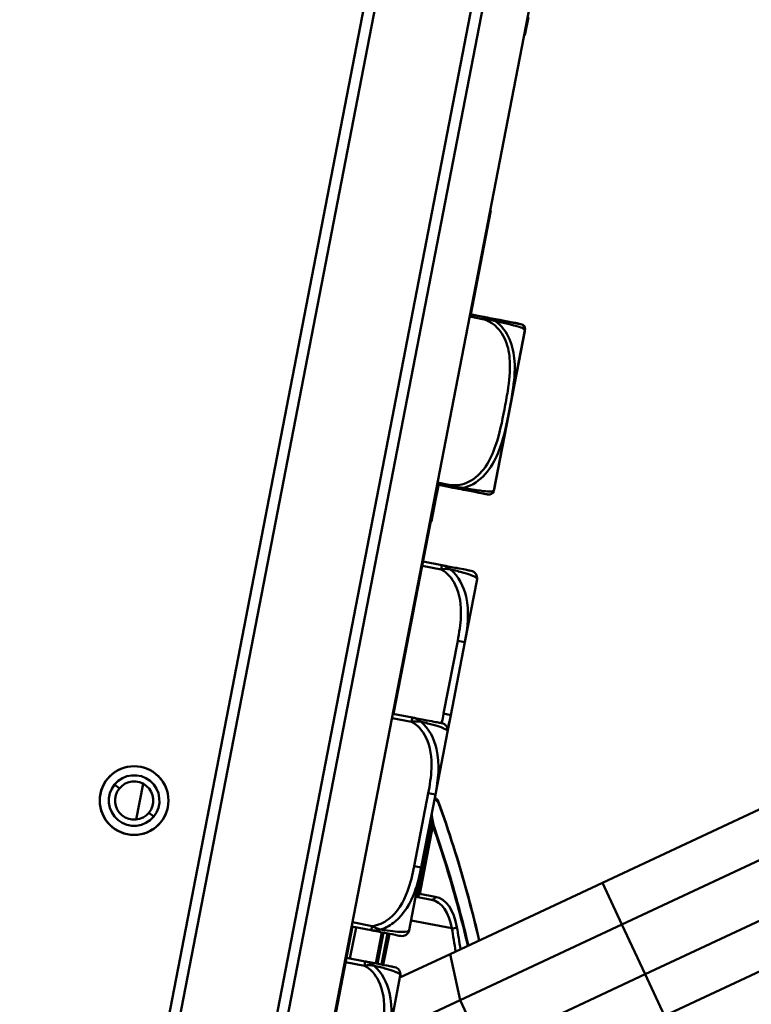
# Model space of a CAD drawing. Header units: inches. Extents: x 7.7 to 68.4, y -5.1 to 39.9.
# Tile 7 of 172: x 16.6 to 18.6, y 11.1 to 13.7. Entities that reach past the tile are written whole.
import ezdxf

# ---------------------------------------------------------------- set-up
doc = ezdxf.new("R2010")
doc.units = ezdxf.units.IN
doc.header["$MEASUREMENT"] = 0
for name, color, linetype, lineweight in [('Dimensions(ROSSANSI)', 7, 'Continuous', 25), ('Visible Edges(ROSSANSI)', 7, 'Continuous', 50), ('Visible Tangent Edges(ROSSANSI)', 7, 'Continuous', 50)]:
    doc.layers.add(name, color=color, linetype=linetype, lineweight=lineweight)
doc.styles.add('DEFAULT-ROSSANSI', font='arial.ttf')
doc.dimstyles.new('DEFAULT-ROSSANSI', dxfattribs={"dimtxt": 1, "dimasz": 0.098425, "dimexe": 0.125, "dimexo": 0.0625, "dimgap": 0.031496, "dimtad": 0, "dimtih": 1, "dimtoh": 1, "dimrnd": 1e-08, "dimzin": 0, "dimdsep": 46, "dimtxsty": 'DEFAULT-ROSSANSI', "dimcen": 0.09, "dimdle": 0.393701, "dimclrd": 7, "dimclre": 7, "dimclrt": 179, "dimadec": 0, "dimazin": 0, "dimtfac": 1, "dimtofl": 0, "dimtmove": 0, "dimatfit": 3, "dimfxl": 1, "dimtolj": 1, "dimtzin": 0, "dimlwd": 25, "dimlwe": 25, "dimarcsym": 0})

# ---------------------------------------------------------------- blocks, each defined once
blk = doc.blocks.new('*D6')
at = {"layer": 'Defpoints', "color": 0}
for p in [(20.9554, 23.5647), (16.7229, 7.3335), (22.741, 4.7852)]:
    blk.add_point(p, dxfattribs=at)
at = {"layer": 'Dimensions(ROSSANSI)', "color": 7, "lineweight": 25}
for p, q in [((21.0129, 23.5403), (29.3276, 20.0195)), ((29.1742, 19.9776), (26.5969, 13.8912)), ((22.7794, 4.8758), (26.0275, 12.5465)), ((16.7804, 7.3092), (22.8561, 4.7364))]:
    blk.add_line(p, q, dxfattribs=at)
at = {"layer": 'Dimensions(ROSSANSI)', "color": 7}
for points in [[(29.1591, 19.984), (29.1893, 19.9712), (29.2125, 20.0682)], [(22.7643, 4.8822), (22.7945, 4.8694), (22.741, 4.7852)]]:
    blk.add_solid(points, dxfattribs=at)
at = {"layer": 'Dimensions(ROSSANSI)', "color": 179, "lineweight": 25, "insert": (22.3555, 13.8597), "char_height": 1, "attachment_point": 1, "style": 'DEFAULT-ROSSANSI'}
blk.add_mtext('\\A1;16.60 [421.6]', dxfattribs=at)
blk = doc.blocks.new('*D9')
at = {"layer": 'Defpoints', "color": 0}
for p in [(14.3877, 23.4915), (16.8226, 7.5198), (15.4602, 3.307), (14.3877, -5.0652)]:
    blk.add_point(p, dxfattribs=at)
at = {"layer": 'Dimensions(ROSSANSI)', "color": 7, "lineweight": 25}
for p, q in [((14.3877, 23.429), (14.3877, 3.2504)), ((16.8107, 7.4584), (15.9673, 3.099))]:
    blk.add_line(p, q, dxfattribs=at)
for start, end in [(90, 91.49163), (79.71813, 89.33187)]:
    blk.add_arc((14.3877, -5.0652), 8.4406, start, end, dxfattribs=at)
at = {"layer": 'Dimensions(ROSSANSI)', "color": 7}
for points in [[(14.486, 3.3584), (14.4862, 3.3912), (14.3877, 3.3754)], [(15.8973, 3.256), (15.8913, 3.2237), (15.991, 3.2217)]]:
    blk.add_solid(points, dxfattribs=at)
at = {"layer": 'Dimensions(ROSSANSI)', "color": 179, "lineweight": 25, "insert": (12.2688, 3.7938), "char_height": 1, "attachment_point": 1, "style": 'DEFAULT-ROSSANSI'}
blk.add_mtext('\\A1;11°', dxfattribs=at)
blk = doc.blocks.new('*D10')
at = {"layer": 'Defpoints', "color": 0}
for p in [(19.5793, 27.0317), (14.3877, 23.4915), (20.8767, 23.3789), (14.3877, 8.0546)]:
    blk.add_point(p, dxfattribs=at)
at = {"layer": 'Dimensions(ROSSANSI)', "color": 7, "lineweight": 25}
for p, q in [((14.3877, 23.554), (14.3877, 27.854)), ((20.9011, 23.4364), (22.108, 26.2868))]:
    blk.add_line(p, q, dxfattribs=at)
for start, end in [(81.54403, 89.71337), (67.33663, 75.47329)]:
    blk.add_arc((14.3877, 8.0546), 19.6744, start, end, dxfattribs=at)
at = {"layer": 'Dimensions(ROSSANSI)', "color": 7}
for points in [[(14.4861, 27.7123), (14.4862, 27.7451), (14.3877, 27.729)], [(21.9749, 26.2249), (21.9622, 26.1947), (22.0593, 26.1716)]]:
    blk.add_solid(points, dxfattribs=at)
at = {"layer": 'Dimensions(ROSSANSI)', "color": 179, "lineweight": 25, "insert": (17.3123, 27.8466), "char_height": 1, "attachment_point": 1, "style": 'DEFAULT-ROSSANSI'}
blk.add_mtext('\\A1;23°', dxfattribs=at)

msp = doc.modelspace()

# ---------------------------------------------------------------- linework, layer by layer
at = {"layer": 'Visible Edges(ROSSANSI)'}
for p, q in [((16.6999, 7.5435), (18.9269, 19.0541)), ((16.8226, 7.5198), (19.0496, 19.0303)), ((18.593, 19.0028), (16.7577, 9.5167)), ((16.7929, 9.5404), (18.6168, 18.9676)), ((18.8701, 18.9186), (17.0462, 9.4914)), ((18.0217, 13.707), (18.0312, 13.7561)), ((18.0197, 13.7074), (18.0217, 13.707)), ((17.9292, 13.2291), (17.8744, 12.9457)), ((17.9273, 13.2294), (17.9292, 13.2291)), ((17.9077, 12.9387), (17.8723, 12.9455)), ((17.9078, 12.9392), (17.8724, 12.9461)), ((17.9379, 12.4684), (18.0214, 12.8999)), ((18.0214, 12.8999), (18.0215, 12.9004)), ((17.7845, 12.4813), (17.7191, 12.143)), ((17.7826, 12.4817), (17.8179, 12.4748)), ((17.7845, 12.4706), (17.7793, 12.4437)), ((17.7826, 12.471), (17.7845, 12.4706)), ((17.7793, 12.4437), (17.7674, 12.3823)), ((17.7774, 12.4441), (17.7793, 12.4437)), ((17.7653, 12.3816), (17.7672, 12.3812)), ((17.7655, 12.3826), (17.7674, 12.3823)), ((17.7955, 12.2622), (17.7441, 12.2721)), ((17.8579, 12.0524), (17.8911, 12.2236)), ((17.7189, 12.1419), (17.6999, 12.0438)), ((17.7169, 12.1423), (17.7189, 12.1419)), ((17.717, 12.1429), (17.719, 12.1425)), ((17.717, 12.1429), (17.719, 12.1425)), ((17.7171, 12.1434), (17.7191, 12.143)), ((17.8195, 11.8538), (17.8579, 12.0524)), ((17.6971, 12.0293), (17.6637, 11.8568)), ((17.6951, 12.0297), (17.6971, 12.0293)), ((17.6999, 12.0438), (17.6971, 12.0293)), ((17.6979, 12.0441), (17.6999, 12.0438)), ((17.7152, 11.8469), (17.6618, 11.8572)), ((17.8107, 11.8083), (17.8195, 11.8538)), ((17.7776, 11.6371), (17.8107, 11.8083)), ((16.9813, 11.6665), (16.9624, 11.5689)), ((17.7391, 11.4385), (17.7776, 11.6371)), ((18.2328, 11.3962), (18.7031, 11.616)), ((18.2857, 11.283), (18.756, 11.5028)), ((17.706, 11.2672), (17.7391, 11.4385)), ((18.2328, 11.3962), (17.818, 11.2023)), ((17.7237, 11.3589), (17.725, 11.3586)), ((17.725, 11.3586), (17.7675, 11.3504)), ((18.3493, 11.1471), (18.8195, 11.3669)), ((17.5516, 11.277), (17.3902, 10.443)), ((17.5496, 11.2774), (17.603, 11.2671)), ((18.2857, 11.283), (17.8453, 11.0771)), ((17.6357, 11.1727), (17.6523, 11.2575)), ((18.4022, 11.0338), (18.8725, 11.2536)), ((17.5866, 11.1822), (17.5351, 11.1921)), ((17.6811, 11.1383), (17.818, 11.2023)), ((17.649, 10.9724), (17.6821, 11.1437)), ((18.3493, 11.1471), (17.9088, 10.9412)), ((17.6517, 10.9866), (17.8453, 11.0771))]:
    msp.add_line(p, q, dxfattribs=at)
msp.add_circle((16.9565, 11.6207), 0.0937, dxfattribs=at)
for centre, radius, start, end in [((18.0082, 12.9052), 0.0138, 355.5035, 79.05), ((18.0083, 12.9057), 0.0138, 355.5035, 79.05), ((17.9924, 12.9055), 0.0295, 349.05, 354.922), ((17.9925, 12.906), 0.0295, 349.05, 354.922), ((17.8983, 12.9138), 0.124, 354.922, 355.5035), ((17.8984, 12.9144), 0.124, 354.922, 355.5035), ((17.9237, 12.4684), 0.0138, 259.05, 342.5965), ((17.8185, 12.5014), 0.124, 342.5965, 343.178), ((17.9089, 12.474), 0.0295, 343.178, 349.05), ((17.8717, 12.2274), 0.0197, 349.05, 79.05), ((17.7914, 11.8121), 0.0197, 349.05, 79.05), ((16.9565, 11.6207), 0.0935, 320.5429, 140.5429), ((16.9565, 11.6207), 0.0935, 140.5429, 320.5429), ((16.9565, 11.6207), 0.069, 320.5429, 140.5429), ((16.9565, 11.6207), 0.069, 140.5429, 320.5429), ((16.9565, 11.6207), 0.0521, 140.5429, 320.5429), ((16.9565, 11.6207), 0.0521, 320.5429, 140.5429), ((17.776, 11.6157), 0.01, 19.8373, 49.6816), ((17.6867, 11.2709), 0.0197, 259.05, 349.05), ((17.6628, 11.1474), 0.0197, 349.05, 79.05)]:
    msp.add_arc(centre, radius, start, end, dxfattribs=at)
for points, knots in [([(18.0108, 12.9187), (18.0107, 12.9187), (18.0106, 12.9188), (18.0061, 12.9196), (18.0004, 12.9207), (17.9865, 12.9234), (17.9531, 12.9299), (17.9399, 12.9324), (17.924, 12.9355), (17.9077, 12.9387)], [1.0315402, 1.0315402, 1.0315402, 1.0315402, 1.2894252, 1.2894252, 1.2894252, 1.6107738, 1.6107738, 1.6107738, 1.7373496, 1.7373496, 1.7373496, 1.7373496]), ([(18.0109, 12.9193), (18.0108, 12.9193), (18.0107, 12.9193), (18.0062, 12.9202), (18.0006, 12.9213), (17.9866, 12.924), (17.9532, 12.9304), (17.94, 12.933), (17.9241, 12.9361), (17.9078, 12.9392)], [1.0315402, 1.0315402, 1.0315402, 1.0315402, 1.2894252, 1.2894252, 1.2894252, 1.6107738, 1.6107738, 1.6107738, 1.7373496, 1.7373496, 1.7373496, 1.7373496]), ([(17.8179, 12.4748), (17.8281, 12.4729), (17.8383, 12.4709), (17.8475, 12.4691), (17.8646, 12.4658), (17.8787, 12.4631), (17.8891, 12.4611), (17.8994, 12.4591), (17.9062, 12.4578), (17.9108, 12.4569), (17.9172, 12.4556), (17.9193, 12.4552), (17.9203, 12.455), (17.9209, 12.4549), (17.921, 12.4549), (17.9211, 12.4549)], [0.3257308, 0.3257308, 0.3257308, 0.3257308, 0.4047738, 0.4047738, 0.4047738, 0.5505317, 0.5505317, 0.5505317, 0.6962896, 0.6962896, 0.6962896, 0.9025977, 0.9025977, 0.9025977, 1.0315402, 1.0315402, 1.0315402, 1.0315402]), ([(17.8755, 12.2467), (17.8751, 12.2468), (17.8746, 12.2469), (17.8707, 12.2476), (17.8657, 12.2486), (17.8554, 12.2506), (17.8348, 12.2546), (17.8241, 12.2566), (17.8107, 12.2592), (17.7955, 12.2622)], [0.2569537, 0.2569537, 0.2569537, 0.2569537, 0.4371919, 0.4371919, 0.4371919, 0.6739428, 0.6739428, 0.6739428, 0.7963818, 0.7963818, 0.7963818, 0.7963818]), ([(17.7951, 11.8314), (17.7948, 11.8315), (17.7942, 11.8316), (17.7904, 11.8323), (17.7853, 11.8333), (17.775, 11.8353), (17.7544, 11.8393), (17.7438, 11.8413), (17.7304, 11.8439), (17.7152, 11.8469)], [0.2569537, 0.2569537, 0.2569537, 0.2569537, 0.4371919, 0.4371919, 0.4371919, 0.6739428, 0.6739428, 0.6739428, 0.7963818, 0.7963818, 0.7963818, 0.7963818]), ([(17.7824, 11.6234), (17.7804, 11.6251), (17.7784, 11.6268), (17.7763, 11.6286), (17.7761, 11.6287), (17.776, 11.6288)], [0.00912185, 0.00912185, 0.00912185, 0.00912185, 0.05706073, 0.05706073, 0.06071324, 0.06071324, 0.06071324, 0.06071324]), ([(17.8973, 11.2394), (17.8871, 11.2836), (17.8761, 11.327), (17.8408, 11.4559), (17.8143, 11.539), (17.7854, 11.6191)], [8.88847, 8.88847, 8.88847, 8.88847, 9.290097, 9.290097, 10.101724, 10.101724, 10.101724, 10.101724]), ([(17.603, 11.2671), (17.6209, 11.2636), (17.6365, 11.2606), (17.6479, 11.2584), (17.6656, 11.255), (17.6744, 11.2533), (17.6788, 11.2524), (17.6821, 11.2518), (17.6826, 11.2517), (17.6829, 11.2516)], [-0.7968224, -0.7968224, -0.7968224, -0.7968224, -0.6514613, -0.6514613, -0.6514613, -0.427691, -0.427691, -0.427691, -0.2569517, -0.2569517, -0.2569517, -0.2569517]), ([(17.6665, 11.1667), (17.6662, 11.1668), (17.6656, 11.1669), (17.6618, 11.1676), (17.6567, 11.1686), (17.6464, 11.1706), (17.6258, 11.1746), (17.6152, 11.1767), (17.6018, 11.1793), (17.5866, 11.1822)], [0.2569537, 0.2569537, 0.2569537, 0.2569537, 0.4371919, 0.4371919, 0.4371919, 0.6739428, 0.6739428, 0.6739428, 0.7963818, 0.7963818, 0.7963818, 0.7963818])]:
    msp.add_open_spline(points, degree=3, knots=knots, dxfattribs=at)
for points in [[(17.7865, 12.4809), (17.7854, 12.475), (17.7845, 12.4706)], [(17.7674, 12.3823), (17.7673, 12.3816), (17.7672, 12.3812)], [(17.719, 12.1423), (17.7189, 12.1422), (17.7189, 12.1419)], [(17.7191, 12.143), (17.7191, 12.1428), (17.719, 12.1425)], [(17.719, 12.1425), (17.719, 12.1424), (17.719, 12.1423)], [(17.719, 12.1425), (17.719, 12.1425), (17.719, 12.1425)]]:
    msp.add_open_spline(points, degree=2, dxfattribs=at)
at = {"layer": 'Visible Tangent Edges(ROSSANSI)'}
for p, q in [((17.8712, 12.9397), (17.9065, 12.9329)), ((17.9065, 12.9329), (17.9077, 12.9387)), ((17.9077, 12.9387), (17.9078, 12.9392)), ((17.9372, 12.4655), (18.0218, 12.9029)), ((18.0218, 12.9029), (18.0219, 12.9034)), ((17.819, 12.4806), (17.7837, 12.4875)), ((17.8179, 12.4748), (17.819, 12.4806)), ((17.7418, 12.2605), (17.7933, 12.2506)), ((17.7933, 12.2506), (17.7955, 12.2622)), ((17.717, 12.1427), (17.719, 12.1423)), ((17.8386, 12.0561), (17.8002, 11.8575)), ((17.8386, 12.0561), (17.8579, 12.0524)), ((17.6595, 11.8456), (17.7129, 11.8353)), ((17.7129, 11.8353), (17.7152, 11.8469)), ((17.8002, 11.8575), (17.8195, 11.8538)), ((16.9163, 11.6538), (16.9032, 11.6645)), ((17.7582, 11.6408), (17.7198, 11.4422)), ((17.7582, 11.6408), (17.7776, 11.6371)), ((17.0098, 11.5768), (16.9967, 11.5875)), ((17.7673, 11.5524), (17.7316, 11.3676)), ((17.7351, 11.3669), (17.7709, 11.5517)), ((17.7709, 11.5517), (17.7673, 11.5524)), ((17.7198, 11.4422), (17.7391, 11.4385)), ((18.2328, 11.3962), (18.2857, 11.283)), ((17.7316, 11.3676), (17.7256, 11.3687)), ((17.7316, 11.3676), (17.7351, 11.3669)), ((17.7775, 11.3587), (17.7351, 11.3669)), ((17.5449, 11.1902), (17.5614, 11.2751)), ((17.6052, 11.2787), (17.5518, 11.289)), ((17.603, 11.2671), (17.6052, 11.2787)), ((17.8226, 11.2725), (17.7112, 11.2941)), ((18.2857, 11.283), (18.3493, 11.1471)), ((17.6316, 11.2615), (17.6151, 11.1767)), ((17.6198, 11.1758), (17.6362, 11.2607)), ((17.6471, 11.2585), (17.6305, 11.1737)), ((17.818, 11.2023), (17.8453, 11.0771)), ((17.5329, 11.1806), (17.5843, 11.1706)), ((17.5843, 11.1706), (17.5866, 11.1822)), ((18.3493, 11.1471), (18.4022, 11.0338)), ((17.8453, 11.0771), (17.9088, 10.9412))]:
    msp.add_line(p, q, dxfattribs=at)
for centre, major_axis, ratio, start_param, end_param in [((17.776, 11.6157), (0.00647, 0.00762), 0.90902, 5.472256, 6.283185), ((17.776, 11.6157), (0.00941, 0.00339), 0.603716, 5.894502, 6.283185), ((17.7627, 11.5533), (0.00988, 0.00154), 0.178388, 5.172401, 5.975275), ((17.7627, 11.5533), (0.00944, 0.00329), 0.60209, 5.515127, 5.900415), ((17.7269, 11.3685), (-0.0019, -0.00982), 0.471858, 0, 1.570796), ((17.7269, 11.3685), (-0.0019, -0.00982), 0.83205, 0, 1.570796), ((17.7694, 11.3603), (-0.0019, -0.00982), 0.83205, 0, 1.570796), ((17.7471, 11.2016), (0.0304, 0.1571), 0.5547, 5.306788, 6.283185), ((17.739, 11.2032), (0.0285, 0.1473), 0.5547, 5.306788, 6.283185), ((17.8282, 11.2772), (0.00986, 0.00167), 0.465957, 4.0348, 5.605596), ((16.4568, 10.1396), (-0.4653, -2.4049), 0.5547, 2.135764, 2.165195), ((16.465, 10.138), (0.4672, 2.4148), 0.5547, 5.278927, 5.306788)]:
    msp.add_ellipse(centre, major_axis=major_axis, ratio=ratio, start_param=start_param, end_param=end_param, dxfattribs=at)
for points, knots in [([(17.9411, 12.9276), (17.9392, 12.9287), (17.9373, 12.9298), (17.9331, 12.9317), (17.9308, 12.9327), (17.9272, 12.934), (17.9258, 12.9344), (17.9236, 12.9351), (17.9229, 12.9353), (17.9211, 12.9358), (17.92, 12.936), (17.9171, 12.9368), (17.9153, 12.9371), (17.9116, 12.9379), (17.9096, 12.9383), (17.9077, 12.9387)], [-0.00026741, -0.00026741, -0.00026741, -0.00026741, 0.01456352, 0.01456352, 0.03151317, 0.03151317, 0.04210669, 0.04210669, 0.04740346, 0.04740346, 0.05587828, 0.05587828, 0.06943799, 0.06943799, 0.0844808, 0.0844808, 0.0844808, 0.0844808]), ([(17.9239, 12.9355), (17.9234, 12.9357), (17.9229, 12.9358), (17.9212, 12.9363), (17.9201, 12.9366), (17.9172, 12.9373), (17.9154, 12.9377), (17.9117, 12.9385), (17.9097, 12.9388), (17.9078, 12.9392)], [0.04339518, 0.04339518, 0.04339518, 0.04339518, 0.04740346, 0.04740346, 0.05587828, 0.05587828, 0.06943799, 0.06943799, 0.0844808, 0.0844808, 0.0844808, 0.0844808]), ([(17.9065, 12.9329), (17.9166, 12.9303), (17.9263, 12.9257), (17.9347, 12.9196), (17.9502, 12.9083), (17.9617, 12.8919), (17.969, 12.8741), (17.9763, 12.8562), (17.9796, 12.837), (17.9806, 12.8179), (17.982, 12.7908), (17.9789, 12.7636), (17.9748, 12.7368), (17.9722, 12.7201), (17.9691, 12.7034), (17.9659, 12.6868), (17.9595, 12.6536), (17.9528, 12.6204), (17.9419, 12.5882), (17.9283, 12.548), (17.9061, 12.5076), (17.8678, 12.489), (17.8527, 12.4816), (17.8355, 12.4784), (17.819, 12.4806)], [0.325731, 0.325731, 0.325731, 0.325731, 0.404774, 0.404774, 0.404774, 0.550532, 0.550532, 0.550532, 0.69629, 0.69629, 0.69629, 0.902598, 0.902598, 0.902598, 1.03154, 1.03154, 1.03154, 1.289425, 1.289425, 1.289425, 1.610774, 1.610774, 1.610774, 1.73735, 1.73735, 1.73735, 1.73735]), ([(17.853, 12.4727), (17.8597, 12.4743), (17.8662, 12.4766), (17.8724, 12.4794), (17.9153, 12.4993), (17.9399, 12.5424), (17.9544, 12.5839), (17.9662, 12.6172), (17.9729, 12.6507), (17.9794, 12.6842), (17.9826, 12.7009), (17.9856, 12.7177), (17.9882, 12.7347), (17.9923, 12.7619), (17.9953, 12.79), (17.9934, 12.8185), (17.992, 12.8387), (17.988, 12.8592), (17.9796, 12.8784), (17.9713, 12.8975), (17.9584, 12.9153), (17.9411, 12.9276)], [-1.657319, -1.657319, -1.657319, -1.657319, -1.610774, -1.610774, -1.610774, -1.289425, -1.289425, -1.289425, -1.03154, -1.03154, -1.03154, -0.902598, -0.902598, -0.902598, -0.69629, -0.69629, -0.69629, -0.550532, -0.550532, -0.550532, -0.405761, -0.405761, -0.405761, -0.405761]), ([(17.9065, 12.9329), (17.9085, 12.9326), (17.9105, 12.9323), (17.9143, 12.9319), (17.9161, 12.9317), (17.9191, 12.9314), (17.9202, 12.9313), (17.9221, 12.9311), (17.9229, 12.931), (17.9251, 12.9308), (17.9265, 12.9306), (17.9303, 12.93), (17.9327, 12.9296), (17.9371, 12.9287), (17.9391, 12.9282), (17.9411, 12.9276)], [-0.0844808, -0.0844808, -0.0844808, -0.0844808, -0.06943799, -0.06943799, -0.05587828, -0.05587828, -0.04740346, -0.04740346, -0.04210669, -0.04210669, -0.03151317, -0.03151317, -0.01456352, -0.01456352, 0.00026741, 0.00026741, 0.00026741, 0.00026741]), ([(17.9411, 12.9276), (17.9471, 12.9263), (17.953, 12.925), (17.9584, 12.9238), (17.9958, 12.9155), (18.011, 12.9104), (18.017, 12.9075), (18.0219, 12.9051), (18.0219, 12.9041), (18.0219, 12.9041)], [-1.6573193, -1.6573193, -1.6573193, -1.6573193, -1.6107738, -1.6107738, -1.6107738, -1.2894252, -1.2894252, -1.2894252, -1.0315402, -1.0315402, -1.0315402, -1.0315402]), ([(17.853, 12.4727), (17.851, 12.4729), (17.8489, 12.4731), (17.8445, 12.4739), (17.8422, 12.4744), (17.8384, 12.4753), (17.837, 12.4757), (17.8349, 12.4763), (17.8342, 12.4765), (17.8323, 12.477), (17.8312, 12.4773), (17.8283, 12.4781), (17.8266, 12.4786), (17.8229, 12.4797), (17.821, 12.4802), (17.819, 12.4806)], [-0.00026741, -0.00026741, -0.00026741, -0.00026741, 0.01456352, 0.01456352, 0.03151317, 0.03151317, 0.04210669, 0.04210669, 0.04740346, 0.04740346, 0.05587828, 0.05587828, 0.06943799, 0.06943799, 0.0844808, 0.0844808, 0.0844808, 0.0844808]), ([(17.8179, 12.4748), (17.8199, 12.4745), (17.8218, 12.4741), (17.8256, 12.4734), (17.8274, 12.4731), (17.8303, 12.4727), (17.8315, 12.4725), (17.8334, 12.4723), (17.8341, 12.4723), (17.8363, 12.472), (17.8378, 12.4719), (17.8417, 12.4718), (17.8441, 12.4718), (17.8487, 12.4721), (17.8509, 12.4723), (17.853, 12.4727)], [-0.0844808, -0.0844808, -0.0844808, -0.0844808, -0.06943799, -0.06943799, -0.05587828, -0.05587828, -0.04740346, -0.04740346, -0.04210669, -0.04210669, -0.03151317, -0.03151317, -0.01456352, -0.01456352, 0.00026741, 0.00026741, 0.00026741, 0.00026741]), ([(17.9368, 12.4643), (17.9368, 12.4643), (17.9366, 12.4641), (17.9358, 12.4638), (17.9346, 12.4634), (17.932, 12.4627), (17.9246, 12.4629), (17.9193, 12.4631), (17.9115, 12.4638), (17.8997, 12.4653), (17.888, 12.4669), (17.8721, 12.4693), (17.853, 12.4727)], [-1.0315402, -1.0315402, -1.0315402, -1.0315402, -0.9025977, -0.9025977, -0.9025977, -0.6962896, -0.6962896, -0.6962896, -0.5505317, -0.5505317, -0.5505317, -0.4057611, -0.4057611, -0.4057611, -0.4057611]), ([(17.7933, 12.2506), (17.7948, 12.2508), (17.7963, 12.251), (17.7992, 12.2514), (17.8006, 12.2515), (17.8028, 12.2517), (17.8037, 12.2517), (17.8051, 12.2518), (17.8056, 12.2518), (17.8073, 12.2518), (17.8084, 12.2518), (17.8112, 12.2517), (17.8129, 12.2516), (17.816, 12.2512), (17.8175, 12.251), (17.8189, 12.2507)], [-0.0532704, -0.0532704, -0.0532704, -0.0532704, -0.04377373, -0.04377373, -0.03521335, -0.03521335, -0.02986312, -0.02986312, -0.02651922, -0.02651922, -0.01983142, -0.01983142, -0.00913095, -0.00913095, 0.00023197, 0.00023197, 0.00023197, 0.00023197]), ([(17.7933, 12.2506), (17.8101, 12.2415), (17.8233, 12.2262), (17.8319, 12.209), (17.8451, 12.1826), (17.8484, 12.1523), (17.8472, 12.1229), (17.8463, 12.1005), (17.8428, 12.0781), (17.8386, 12.0561)], [-0.7968224, -0.7968224, -0.7968224, -0.7968224, -0.6514613, -0.6514613, -0.6514613, -0.427691, -0.427691, -0.427691, -0.2569517, -0.2569517, -0.2569517, -0.2569517]), ([(17.8189, 12.2507), (17.8177, 12.2518), (17.8164, 12.2528), (17.8135, 12.2548), (17.812, 12.2558), (17.8094, 12.2572), (17.8084, 12.2577), (17.8069, 12.2584), (17.8064, 12.2587), (17.8051, 12.2592), (17.8043, 12.2596), (17.8023, 12.2604), (17.801, 12.2608), (17.7983, 12.2616), (17.7969, 12.2619), (17.7955, 12.2622)], [-0.00023197, -0.00023197, -0.00023197, -0.00023197, 0.00913095, 0.00913095, 0.01983142, 0.01983142, 0.02651922, 0.02651922, 0.02986312, 0.02986312, 0.03521335, 0.03521335, 0.04377373, 0.04377373, 0.0532704, 0.0532704, 0.0532704, 0.0532704]), ([(17.8189, 12.2507), (17.8315, 12.2477), (17.843, 12.2448), (17.8722, 12.2367), (17.8823, 12.2324), (17.8907, 12.2268), (17.8916, 12.225), (17.8911, 12.2236)], [-0.7478145, -0.7478145, -0.7478145, -0.7478145, -0.6493253, -0.6493253, -0.427691, -0.427691, -0.2569537, -0.2569537, -0.2569537, -0.2569537]), ([(17.8579, 12.0524), (17.8657, 12.0921), (17.871, 12.1342), (17.8549, 12.2042), (17.8414, 12.2317), (17.8189, 12.2507)], [0.2569517, 0.2569517, 0.2569517, 0.2569517, 0.5559983, 0.5559983, 0.7482818, 0.7482818, 0.7482818, 0.7482818]), ([(17.7129, 11.8353), (17.7144, 11.8355), (17.7159, 11.8358), (17.7188, 11.8361), (17.7202, 11.8362), (17.7225, 11.8364), (17.7233, 11.8364), (17.7247, 11.8365), (17.7253, 11.8365), (17.7269, 11.8365), (17.728, 11.8365), (17.7308, 11.8364), (17.7325, 11.8363), (17.7357, 11.8359), (17.7372, 11.8357), (17.7386, 11.8354)], [-0.0532704, -0.0532704, -0.0532704, -0.0532704, -0.04377373, -0.04377373, -0.03521335, -0.03521335, -0.02986312, -0.02986312, -0.02651922, -0.02651922, -0.01983142, -0.01983142, -0.00913095, -0.00913095, 0.00023197, 0.00023197, 0.00023197, 0.00023197]), ([(17.7129, 11.8353), (17.7298, 11.8262), (17.7429, 11.8109), (17.7515, 11.7937), (17.7647, 11.7673), (17.768, 11.737), (17.7669, 11.7076), (17.766, 11.6852), (17.7625, 11.6628), (17.7582, 11.6408)], [-0.7968224, -0.7968224, -0.7968224, -0.7968224, -0.6514613, -0.6514613, -0.6514613, -0.427691, -0.427691, -0.427691, -0.2569517, -0.2569517, -0.2569517, -0.2569517]), ([(17.7386, 11.8354), (17.7373, 11.8365), (17.736, 11.8375), (17.7332, 11.8395), (17.7316, 11.8405), (17.7291, 11.8419), (17.7281, 11.8424), (17.7266, 11.8431), (17.7261, 11.8434), (17.7248, 11.8439), (17.724, 11.8443), (17.7219, 11.8451), (17.7206, 11.8455), (17.718, 11.8463), (17.7166, 11.8466), (17.7152, 11.8469)], [-0.00023197, -0.00023197, -0.00023197, -0.00023197, 0.00913095, 0.00913095, 0.01983142, 0.01983142, 0.02651922, 0.02651922, 0.02986312, 0.02986312, 0.03521335, 0.03521335, 0.04377373, 0.04377373, 0.0532704, 0.0532704, 0.0532704, 0.0532704]), ([(17.7386, 11.8354), (17.7512, 11.8324), (17.7627, 11.8295), (17.7919, 11.8214), (17.8019, 11.8171), (17.8103, 11.8115), (17.8113, 11.8097), (17.8107, 11.8083)], [-0.7478145, -0.7478145, -0.7478145, -0.7478145, -0.6493253, -0.6493253, -0.427691, -0.427691, -0.2569537, -0.2569537, -0.2569537, -0.2569537]), ([(17.7776, 11.6371), (17.7854, 11.6768), (17.7907, 11.7189), (17.7745, 11.7889), (17.7611, 11.8164), (17.7386, 11.8354)], [0.2569517, 0.2569517, 0.2569517, 0.2569517, 0.5559983, 0.5559983, 0.7482818, 0.7482818, 0.7482818, 0.7482818]), ([(17.7753, 11.6254), (17.7767, 11.6242), (17.7781, 11.623), (17.7814, 11.6201), (17.7834, 11.6184), (17.7854, 11.6167)], [-0.09014893, -0.09014893, -0.09014893, -0.09014893, -0.05706073, -0.05706073, -0.00912185, -0.00912185, -0.00912185, -0.00912185]), ([(17.7854, 11.6167), (17.8143, 11.5367), (17.8407, 11.4537), (17.8759, 11.3255), (17.8867, 11.2827), (17.8968, 11.2391)], [-10.101724, -10.101724, -10.101724, -10.101724, -9.290097, -9.290097, -8.893362, -8.893362, -8.893362, -8.893362]), ([(17.7722, 11.5542), (17.7712, 11.5604), (17.7703, 11.5665), (17.7687, 11.5766), (17.768, 11.5805), (17.7674, 11.5845)], [-0.24827725, -0.24827725, -0.24827725, -0.24827725, -0.20037779, -0.20037779, -0.16940836, -0.16940836, -0.16940836, -0.16940836]), ([(17.7709, 11.5517), (17.7963, 11.4787), (17.8198, 11.4031), (17.8497, 11.292), (17.8582, 11.2587), (17.8662, 11.2248)], [0.216985, 0.216985, 0.216985, 0.216985, 0.955261, 0.955261, 1.266355, 1.266355, 1.266355, 1.266355]), ([(17.8678, 11.2256), (17.8597, 11.2599), (17.8512, 11.2937), (17.8212, 11.4054), (17.7977, 11.4811), (17.7722, 11.5542)], [-1.270003, -1.270003, -1.270003, -1.270003, -0.955261, -0.955261, -0.216985, -0.216985, -0.216985, -0.216985]), ([(17.7198, 11.4422), (17.7153, 11.419), (17.7099, 11.3956), (17.7016, 11.3734), (17.6907, 11.3442), (17.6746, 11.3159), (17.6495, 11.2971), (17.6366, 11.2873), (17.6214, 11.2805), (17.6052, 11.2787)], [0.2569537, 0.2569537, 0.2569537, 0.2569537, 0.4371919, 0.4371919, 0.4371919, 0.6739428, 0.6739428, 0.6739428, 0.7963818, 0.7963818, 0.7963818, 0.7963818]), ([(17.629, 11.269), (17.6432, 11.2741), (17.6567, 11.2817), (17.6934, 11.3123), (17.7099, 11.3414), (17.7293, 11.3929), (17.735, 11.4155), (17.7391, 11.4385)], [-0.7478145, -0.7478145, -0.7478145, -0.7478145, -0.6493253, -0.6493253, -0.427691, -0.427691, -0.2569537, -0.2569537, -0.2569537, -0.2569537]), ([(17.629, 11.269), (17.6276, 11.2693), (17.6261, 11.2696), (17.6231, 11.2704), (17.6214, 11.271), (17.6188, 11.2719), (17.6178, 11.2723), (17.6163, 11.2729), (17.6158, 11.2732), (17.6145, 11.2737), (17.6137, 11.2741), (17.6116, 11.2751), (17.6104, 11.2757), (17.6079, 11.2771), (17.6065, 11.2779), (17.6052, 11.2787)], [-0.00023197, -0.00023197, -0.00023197, -0.00023197, 0.00913095, 0.00913095, 0.01983142, 0.01983142, 0.02651922, 0.02651922, 0.02986312, 0.02986312, 0.03521335, 0.03521335, 0.04377373, 0.04377373, 0.0532704, 0.0532704, 0.0532704, 0.0532704]), ([(17.603, 11.2671), (17.6044, 11.2668), (17.6058, 11.2666), (17.6086, 11.2663), (17.6099, 11.2662), (17.6121, 11.2662), (17.613, 11.2662), (17.6144, 11.2663), (17.615, 11.2663), (17.6166, 11.2664), (17.6177, 11.2665), (17.6206, 11.2669), (17.6224, 11.2672), (17.6258, 11.268), (17.6274, 11.2685), (17.629, 11.269)], [-0.0532704, -0.0532704, -0.0532704, -0.0532704, -0.04377373, -0.04377373, -0.03521335, -0.03521335, -0.02986312, -0.02986312, -0.02651922, -0.02651922, -0.01983142, -0.01983142, -0.00913095, -0.00913095, 0.00023197, 0.00023197, 0.00023197, 0.00023197]), ([(17.706, 11.2672), (17.7057, 11.2648), (17.7023, 11.2621), (17.6728, 11.2631), (17.6544, 11.265), (17.629, 11.269)], [0.2569517, 0.2569517, 0.2569517, 0.2569517, 0.5559983, 0.5559983, 0.7482818, 0.7482818, 0.7482818, 0.7482818]), ([(17.5843, 11.1706), (17.5858, 11.1709), (17.5873, 11.1711), (17.5902, 11.1714), (17.5916, 11.1715), (17.5939, 11.1717), (17.5947, 11.1717), (17.5961, 11.1718), (17.5967, 11.1718), (17.5983, 11.1718), (17.5994, 11.1718), (17.6022, 11.1717), (17.6039, 11.1716), (17.6071, 11.1712), (17.6086, 11.171), (17.61, 11.1707)], [-0.0532704, -0.0532704, -0.0532704, -0.0532704, -0.04377373, -0.04377373, -0.03521335, -0.03521335, -0.02986312, -0.02986312, -0.02651922, -0.02651922, -0.01983142, -0.01983142, -0.00913095, -0.00913095, 0.00023197, 0.00023197, 0.00023197, 0.00023197]), ([(17.5843, 11.1706), (17.6012, 11.1615), (17.6143, 11.1462), (17.6229, 11.1291), (17.6361, 11.1026), (17.6394, 11.0724), (17.6383, 11.043), (17.6374, 11.0205), (17.6339, 10.9981), (17.6296, 10.9761)], [-0.7968224, -0.7968224, -0.7968224, -0.7968224, -0.6514613, -0.6514613, -0.6514613, -0.427691, -0.427691, -0.427691, -0.2569517, -0.2569517, -0.2569517, -0.2569517]), ([(17.61, 11.1707), (17.6087, 11.1718), (17.6074, 11.1728), (17.6046, 11.1748), (17.603, 11.1758), (17.6005, 11.1772), (17.5995, 11.1778), (17.598, 11.1785), (17.5975, 11.1787), (17.5962, 11.1793), (17.5954, 11.1796), (17.5933, 11.1804), (17.592, 11.1808), (17.5894, 11.1816), (17.588, 11.1819), (17.5866, 11.1822)], [-0.00023197, -0.00023197, -0.00023197, -0.00023197, 0.00913095, 0.00913095, 0.01983142, 0.01983142, 0.02651922, 0.02651922, 0.02986312, 0.02986312, 0.03521335, 0.03521335, 0.04377373, 0.04377373, 0.0532704, 0.0532704, 0.0532704, 0.0532704]), ([(17.61, 11.1707), (17.6226, 11.1678), (17.6341, 11.1649), (17.6633, 11.1567), (17.6733, 11.1524), (17.6817, 11.1468), (17.6827, 11.145), (17.6821, 11.1437)], [-0.7478145, -0.7478145, -0.7478145, -0.7478145, -0.6493253, -0.6493253, -0.427691, -0.427691, -0.2569537, -0.2569537, -0.2569537, -0.2569537]), ([(17.649, 10.9724), (17.6568, 11.0121), (17.6621, 11.0542), (17.6459, 11.1242), (17.6325, 11.1517), (17.61, 11.1707)], [0.2569517, 0.2569517, 0.2569517, 0.2569517, 0.5559983, 0.5559983, 0.7482818, 0.7482818, 0.7482818, 0.7482818])]:
    msp.add_open_spline(points, degree=3, knots=knots, dxfattribs=at)
for points in [[(18.022, 12.9047), (18.022, 12.9047), (18.022, 12.9047), (18.022, 12.9047)], [(17.8002, 11.8575), (17.7985, 11.8488), (17.7967, 11.8401), (17.7946, 11.8315)], [(17.8108, 11.8153), (17.8144, 11.828), (17.8172, 11.8408), (17.8195, 11.8538)], [(17.7646, 11.5699), (17.7655, 11.5641), (17.7664, 11.5582), (17.7673, 11.5524)]]:
    msp.add_open_spline(points, degree=3, dxfattribs=at)

# ---------------------------------------------------------------- dimensions: what is measured, and where the dimension line sits
at = {"layer": 'Dimensions(ROSSANSI)', "color": 7, "lineweight": 25}
for base, center, p1, picture, middle in [((19.5793, 27.0317), (14.3877, 8.0546), (20.8767, 23.3789), '*D10', (18.3017, 27.3357)), ((15.4602, 3.307), (14.3877, -5.0652), (16.8226, 7.5198), '*D9', (13.2027, 3.2918))]:
    dim = msp.add_angular_dim_3p(base=base, center=center, p1=p1, p2=(14.3877, 23.4915), dimstyle='DEFAULT-ROSSANSI', override={"dimadec": 0, "dimtp": 0, "dimtm": 0, "dimtdec": 0}, dxfattribs=at)
    dim.commit()
    dim.dimension.update_dxf_attribs({"geometry": picture, "text_midpoint": middle, "dimtype": 165})
dim = msp.add_linear_dim(base=(22.741, 4.7852), p1=(20.9554, 23.5647), p2=(16.7229, 7.3335), angle=67.05, dimstyle='DEFAULT-ROSSANSI', override={"dimdec": 2, "dimtp": 0, "dimtm": 0, "dimtdec": 2, "dimatfit": 1}, dxfattribs=at)
dim.commit()
dim.dimension.update_dxf_attribs({"geometry": '*D6', "text_midpoint": (26.3122, 13.2188), "dimtype": 160})

doc.saveas('drawing.dxf')
